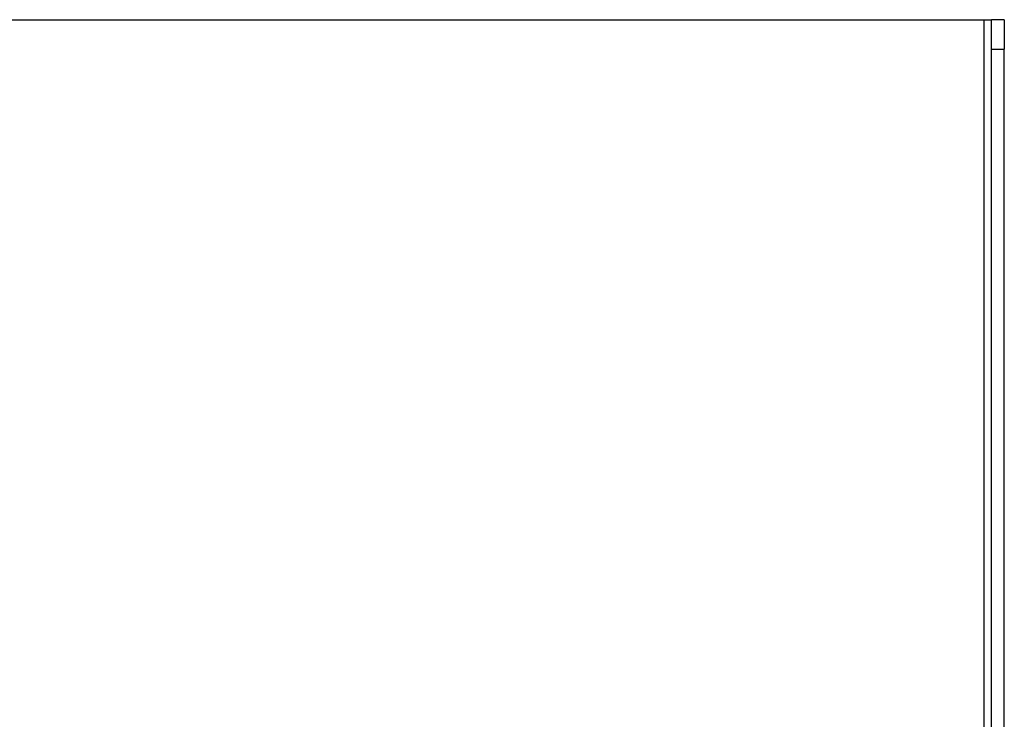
# Model space of a CAD drawing. Header units: inches. Extents: x 0 to 401, y -11 to 260.
# Tile 22 of 45: x 70.7 to 76.93, y 223.36 to 227.78. Entities that reach past the tile are written whole.
import ezdxf

# ---------------------------------------------------------------- set-up
doc = ezdxf.new("R2010")
doc.units = ezdxf.units.IN
doc.header["$LTSCALE"] = 24.054
doc.header["$MEASUREMENT"] = 0
doc.layers.add('Visible Edges(ANSI)', color=7, linetype='Continuous', lineweight=25)
doc.layers.add('Visible Tangent Edges(ANSI)', color=7, linetype='Continuous', lineweight=25)

msp = doc.modelspace()

# ---------------------------------------------------------------- linework, layer by layer
at = {"layer": 'Visible Edges(ANSI)'}
for p, q in [((64.8843, 227.7751), (76.798, 227.7751)), ((76.798, 227.7751), (76.8439, 227.7751)), ((76.8439, 227.59), (76.8439, 227.7751)), ((76.9253, 227.7751), (76.8439, 227.7751)), ((76.9253, 227.7751), (76.9253, 227.59)), ((76.8439, 50.3204), (76.8439, 227.59)), ((76.9253, 50.3204), (76.9253, 227.59))]:
    msp.add_line(p, q, dxfattribs=at)
at = {"layer": 'Visible Tangent Edges(ANSI)'}
for p, q in [((76.798, 50.1353), (76.798, 227.7751)), ((76.8439, 227.59), (76.9253, 227.59))]:
    msp.add_line(p, q, dxfattribs=at)

doc.saveas('drawing.dxf')
